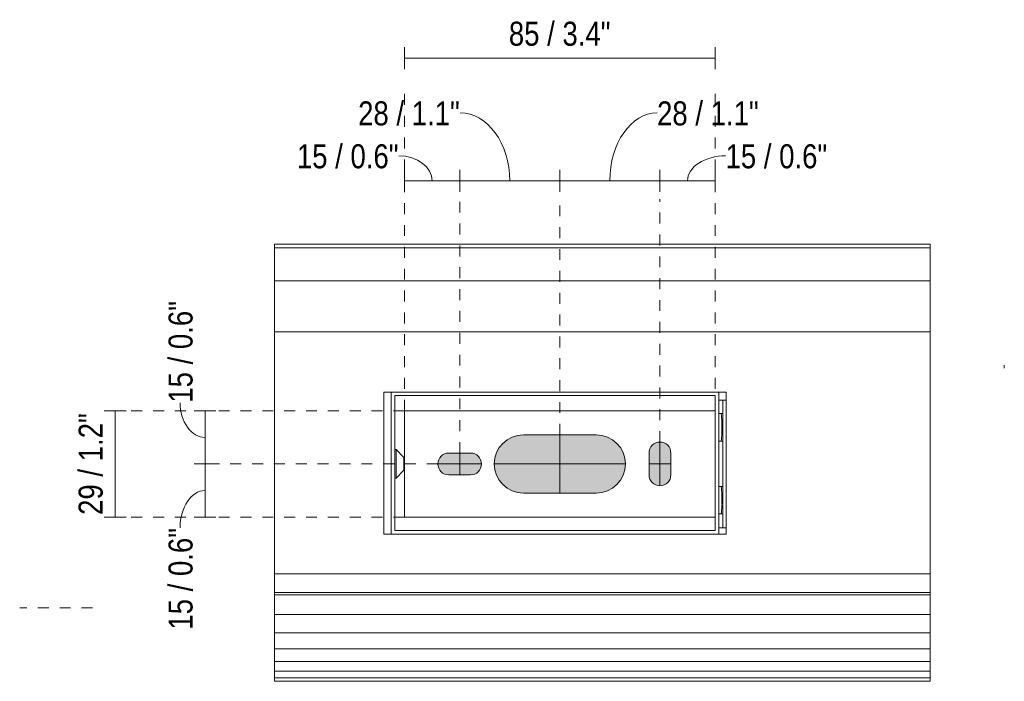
# Model space of a CAD drawing. Header units: millimetres. Extents: x -3409 to -2316, y 303 to 6766.
# Tile 9 of 10: x -2586 to -2316, y 451 to 633. Entities that reach past the tile are written whole.
import ezdxf

# ---------------------------------------------------------------- set-up
doc = ezdxf.new("R2010")
doc.units = ezdxf.units.MM
doc.linetypes.add('Dash', pattern=[6, 3, -3])
for name, color, linetype, lineweight in [('Cotas', 7, 'Continuous', 9), ('Cotas-3', 7, 'Continuous', 9), ('Elementos de detalle', 7, 'Continuous', 9), ('Lighthing Fixture Detail Wide Black', 7, 'Continuous', 20), ('Lighthing Fixture Dim Black SOL', 7, 'Continuous', 9), ('Luminarias', 7, 'Continuous', 20)]:
    doc.layers.add(name, color=color, linetype=linetype, lineweight=lineweight)
doc.layers.add('Lighthing Fixture Dim Grey Dash', color=7, linetype='Dash', lineweight=9, true_color=0xd2d2d2)
doc.styles.add('Arial Narrow', font='ARIALN.TTF', dxfattribs={"height": 6.6})
doc.dimstyles.new('FARO_-_2_2mm_Arial_Narrow_mm_Inch_Left', dxfattribs={"dimscale": 304.8, "dimtxt": 6.754644, "dimasz": 0, "dimexe": 0.009843, "dimexo": 0.0625, "dimgap": 0.004921, "dimtad": 1, "dimdec": 0, "dimzin": 0, "dimdsep": 46, "dimtxsty": 'Arial Narrow', "dimblk1": 'NONE', "dimblk2": 'NONE', "dimsah": 1, "dimcen": 0.09, "dimadec": 0, "dimazin": 0, "dimtfac": 1, "dimtdec": 4, "dimtix": 1, "dimtmove": 0, "dimatfit": 3, "dimfxl": 0.009843, "dimfxlon": 1, "dimtvp": 1, "dimtolj": 1, "dimtzin": 0, "dimarcsym": 2})
doc.dimstyles.new('FARO_-_2_2mm_Arial_Narrow_mm_Inch_Left_1', dxfattribs={"dimscale": 304.8, "dimtxt": 6.754644, "dimasz": 0, "dimexe": 0.009843, "dimexo": 0.0625, "dimgap": 0.004921, "dimtad": 1, "dimdec": 0, "dimzin": 0, "dimdsep": 46, "dimtxsty": 'Arial Narrow', "dimblk1": 'NONE', "dimblk2": 'NONE', "dimsah": 1, "dimcen": 0.09, "dimadec": 0, "dimazin": 0, "dimtfac": 1, "dimtdec": 4, "dimtix": 1, "dimtmove": 1, "dimatfit": 3, "dimfxl": 0.009843, "dimfxlon": 1, "dimtvp": 1, "dimtolj": 1, "dimtzin": 0, "dimarcsym": 2})
doc.dimstyles.new('FARO_-_2_2mm_Arial_Narrow_mm_Inch_Right_1', dxfattribs={"dimscale": 304.8, "dimtxt": 6.754644, "dimasz": 0, "dimexe": 0.009843, "dimexo": 0.0625, "dimgap": 0.004921, "dimtad": 1, "dimdec": 0, "dimzin": 0, "dimdsep": 46, "dimtxsty": 'Arial Narrow', "dimblk1": 'NONE', "dimblk2": 'NONE', "dimsah": 1, "dimcen": 0.09, "dimadec": 0, "dimazin": 0, "dimtfac": 1, "dimtdec": 4, "dimtix": 1, "dimtmove": 1, "dimatfit": 3, "dimfxl": 0.009843, "dimfxlon": 1, "dimtvp": 1, "dimtolj": 1, "dimtzin": 0, "dimarcsym": 2})

# ---------------------------------------------------------------- blocks, each defined once
blk = doc.blocks.new('63435 - 63420 MILO 280 White wall lamp-595160-Alzado_PDF Fixing')
at = {"layer": 'Luminarias', "color": 9, "true_color": 0xc0c0c0}
for p, q in [((6439.5, 570), (6439.5, 570.99)), ((6439.5, 570.99), (6619.5, 570.99)), ((6619.5, 570.99), (6619.5, 570)), ((6439.5, 570), (6439.5, 560.98)), ((6439.5, 570), (6619.5, 570)), ((6619.5, 560.98), (6619.5, 570)), ((6439.5, 560.98), (6619.5, 560.98)), ((6439.5, 547.02), (6439.5, 560.98)), ((6619.5, 560.98), (6619.5, 547.02)), ((6439.5, 497.75), (6439.5, 547)), ((6619.5, 547), (6439.5, 547)), ((6619.5, 547), (6619.5, 497.75)), ((6469.5, 497.75), (6469.5, 530.44)), ((6469.5, 530.44), (6563.5, 530.44)), ((6471.5, 530.44), (6471.5, 491.44)), ((6561.5, 491.44), (6561.5, 530.44)), ((6563.5, 530.44), (6563.5, 497.75)), ((6472.5, 529.44), (6560.5, 529.44)), ((6472.5, 492.44), (6472.5, 529.44)), ((6560.5, 529.44), (6560.5, 492.44)), ((6561.5, 528.19), (6562.63, 528.19)), ((6563.47, 528.19), (6562.63, 528.19)), ((6562.63, 493.19), (6562.63, 528.19)), ((6475.14, 525.29), (6560.5, 525.29)), ((6475.14, 496.08), (6475.14, 525.29)), ((6560.5, 496.08), (6560.5, 525.29)), ((6562.68, 524.5), (6561.51, 524.5)), ((6561.51, 516.95), (6562.68, 516.95)), ((6471.5, 514.62), (6471.46, 514.62)), ((6472.86, 514.62), (6472.5, 514.62)), ((6475, 512.48), (6472.86, 514.62)), ((6472.86, 510.72), (6472.86, 514.62)), ((6475.14, 512.48), (6475, 512.48)), ((6475, 510.72), (6475, 512.48)), ((6472.86, 506.82), (6472.86, 510.72)), ((6472.86, 506.82), (6475, 508.97)), ((6475, 508.97), (6475, 510.72)), ((6475, 508.97), (6475.14, 508.97)), ((6471.46, 506.82), (6471.5, 506.82)), ((6472.5, 506.82), (6472.86, 506.82)), ((6562.68, 504.5), (6561.51, 504.5)), ((6439.5, 497.75), (6439.5, 480.53)), ((6469.5, 497.75), (6469.5, 491.44)), ((6563.5, 491.44), (6563.5, 497.75)), ((6619.5, 480.53), (6619.5, 497.75)), ((6560.5, 496.08), (6475.14, 496.08)), ((6561.51, 496.95), (6562.68, 496.95)), ((6562.04, 496.93), (6562.04, 496.93)), ((6560.5, 492.44), (6472.5, 492.44)), ((6562.63, 493.19), (6561.5, 493.19)), ((6562.63, 493.19), (6563.47, 493.19)), ((6471.5, 491.44), (6469.5, 491.44)), ((6471.5, 491.44), (6561.5, 491.44)), ((6563.5, 491.44), (6561.5, 491.44)), ((6439.5, 475.4), (6439.5, 480.53)), ((6439.5, 480.53), (6619.5, 480.53)), ((6619.5, 480.53), (6619.5, 475.4)), ((6439.5, 474.75), (6439.5, 475.4)), ((6439.5, 475.4), (6619.5, 475.4)), ((6439.5, 469.32), (6439.5, 474.75)), ((6439.5, 474.75), (6619.5, 474.75)), ((6619.5, 475.4), (6619.5, 474.75)), ((6619.5, 474.75), (6619.5, 469.32)), ((6439.5, 464.35), (6439.5, 469.32)), ((6439.5, 469.32), (6619.5, 469.32)), ((6619.5, 469.32), (6619.5, 464.35)), ((6439.5, 459.9), (6439.5, 464.35)), ((6439.5, 464.35), (6619.5, 464.35)), ((6619.5, 464.35), (6619.5, 459.9)), ((6439.5, 456.41), (6439.5, 459.9)), ((6439.5, 459.9), (6619.5, 459.9)), ((6619.5, 459.9), (6619.5, 456.41)), ((6439.5, 453.8), (6439.5, 456.41)), ((6439.5, 456.41), (6619.5, 456.41)), ((6619.5, 456.41), (6619.5, 453.8)), ((6439.5, 451.92), (6439.5, 453.84)), ((6439.5, 453.8), (6619.5, 453.8)), ((6439.5, 451.01), (6439.5, 451.93)), ((6439.5, 451.92), (6619.5, 451.92)), ((6619.5, 453.84), (6619.5, 451.92)), ((6619.5, 451.93), (6619.5, 451.01)), ((6439.5, 451.01), (6619.5, 451.01))]:
    blk.add_line(p, q, dxfattribs=at)
at = {"layer": 'Luminarias', "color": 9, "true_color": 0xc0c0c0, "flags": 128}
for points in [[(6562.04, 524.53), (6562.11, 524.42), (6562.18, 524.09), (6562.24, 523.57), (6562.29, 522.89), (6562.32, 522.08), (6562.34, 521.19), (6562.34, 520.27), (6562.32, 519.38), (6562.29, 518.57), (6562.24, 517.88), (6562.18, 517.36), (6562.11, 517.04), (6562.04, 516.93)], [(6562.04, 504.53), (6562.11, 504.42), (6562.18, 504.09), (6562.24, 503.57), (6562.25, 503.45)], [(6562.25, 503.41), (6562.29, 502.89), (6562.32, 502.08), (6562.34, 501.19), (6562.34, 500.27), (6562.33, 499.75)], [(6562.33, 499.53), (6562.32, 499.38), (6562.29, 498.57), (6562.24, 497.88), (6562.18, 497.36), (6562.11, 497.04), (6562.04, 496.93)]]:
    blk.add_lwpolyline(points, dxfattribs=at)
blk = doc.blocks.new('DIMBLOCK4-Alzado_PDF Fixing')
at = {"layer": 'Cotas-3', "color": 251, "true_color": 0x5b5b5b}
for p, q in [((-2480.38, 622.08), (-2480.38, 625.08)), ((-2395.03, 622.08), (-2395.03, 625.08)), ((-2480.38, 622.08), (-2395.03, 622.08)), ((-2480.38, 622.08), (-2480.38, 619.08)), ((-2395.03, 622.08), (-2395.03, 619.08))]:
    blk.add_line(p, q, dxfattribs=at)
at = {"layer": 'Cotas-3', "color": 0, "insert": (-2451.69, 632.11), "char_height": 6.6, "width": 33.5802, "attachment_point": 1, "line_spacing_factor": 0.974696, "style": 'Arial Narrow'}
blk.add_mtext('85 / 3.4"', dxfattribs=at)
blk = doc.blocks.new('_None')
blk = doc.blocks.new('DIMBLOCK5-Alzado_PDF Fixing')
at = {"layer": 'Cotas-3', "color": 251, "true_color": 0x5b5b5b}
for p, q in [((-2480.38, 588.43), (-2480.38, 591.43)), ((-2465.2, 588.43), (-2465.2, 591.43)), ((-2480.38, 588.43), (-2465.2, 588.43)), ((-2480.38, 588.43), (-2480.38, 585.43)), ((-2465.2, 588.43), (-2465.2, 585.43))]:
    blk.add_line(p, q, dxfattribs=at)
blk.add_ellipse((-2481.91, 588.43), major_axis=(9.12, 0), ratio=0.752044, start_param=0, end_param=1.570796, dxfattribs=at)
at = {"layer": 'Cotas-3', "color": 0, "insert": (-2509.9, 598.46), "char_height": 6.6, "width": 33.5802, "attachment_point": 1, "line_spacing_factor": 0.974696, "style": 'Arial Narrow'}
blk.add_mtext('15 / 0.6"', dxfattribs=at)
blk = doc.blocks.new('DIMBLOCK6-Alzado_PDF Fixing')
at = {"layer": 'Cotas-3', "color": 251, "true_color": 0x5b5b5b}
for p, q in [((-2465.2, 588.43), (-2465.2, 591.43)), ((-2437.7, 588.43), (-2437.7, 591.43)), ((-2465.2, 588.43), (-2437.7, 588.43)), ((-2465.2, 588.43), (-2465.2, 585.43)), ((-2437.7, 588.43), (-2437.7, 585.43))]:
    blk.add_line(p, q, dxfattribs=at)
blk.add_ellipse((-2465.09, 588.43), major_axis=(0, 18.64), ratio=0.731762, start_param=4.712389, end_param=6.283185, dxfattribs=at)
at = {"layer": 'Cotas-3', "color": 0, "insert": (-2493.08, 610.24), "char_height": 6.6, "width": 33.5802, "attachment_point": 1, "line_spacing_factor": 0.974696, "style": 'Arial Narrow'}
blk.add_mtext('28 / 1.1"', dxfattribs=at)
blk = doc.blocks.new('DIMBLOCK7-Alzado_PDF Fixing')
at = {"layer": 'Cotas-3', "color": 251, "true_color": 0x5b5b5b}
for p, q in [((-2437.7, 588.43), (-2437.7, 591.43)), ((-2410.2, 588.43), (-2410.2, 591.43)), ((-2437.7, 588.43), (-2410.2, 588.43)), ((-2437.7, 588.43), (-2437.7, 585.43)), ((-2410.2, 588.43), (-2410.2, 585.43))]:
    blk.add_line(p, q, dxfattribs=at)
blk.add_ellipse((-2410.99, 588.43), major_axis=(0, 18.64), ratio=0.695551, start_param=0, end_param=1.570796, dxfattribs=at)
at = {"layer": 'Cotas-3', "color": 0, "insert": (-2410.99, 610.24), "char_height": 6.6, "width": 33.5802, "attachment_point": 1, "line_spacing_factor": 0.974696, "style": 'Arial Narrow'}
blk.add_mtext('28 / 1.1"', dxfattribs=at)
blk = doc.blocks.new('DIMBLOCK8-Alzado_PDF Fixing')
at = {"layer": 'Cotas-3', "color": 251, "true_color": 0x5b5b5b}
for p, q in [((-2410.2, 588.43), (-2410.2, 591.43)), ((-2395.03, 588.43), (-2395.03, 591.43)), ((-2410.2, 588.43), (-2395.03, 588.43)), ((-2410.2, 588.43), (-2410.2, 585.43)), ((-2395.03, 588.43), (-2395.03, 585.43))]:
    blk.add_line(p, q, dxfattribs=at)
blk.add_ellipse((-2392.18, 588.43), major_axis=(10.43, 0), ratio=0.657832, start_param=1.570796, end_param=3.141593, dxfattribs=at)
at = {"layer": 'Cotas-3', "color": 0, "insert": (-2392.18, 598.46), "char_height": 6.6, "width": 33.5802, "attachment_point": 1, "line_spacing_factor": 0.974696, "style": 'Arial Narrow'}
blk.add_mtext('15 / 0.6"', dxfattribs=at)
blk = doc.blocks.new('DIMBLOCK9-Alzado_PDF Fixing')
at = {"layer": 'Cotas-3', "color": 251, "true_color": 0x5b5b5b}
for p, q in [((-2535.12, 525.29), (-2538.12, 525.29)), ((-2535.12, 525.29), (-2535.12, 510.69)), ((-2535.12, 525.29), (-2532.12, 525.29)), ((-2535.12, 510.69), (-2538.12, 510.69)), ((-2535.12, 510.69), (-2532.12, 510.69))]:
    blk.add_line(p, q, dxfattribs=at)
blk.add_ellipse((-2535.12, 527.51), major_axis=(0, 9.52), ratio=0.720907, start_param=1.570796, end_param=3.141593, dxfattribs=at)
at = {"layer": 'Cotas-3', "color": 0, "insert": (-2545.15, 527.51), "char_height": 6.6, "width": 33.5802, "attachment_point": 1, "rotation": 90, "line_spacing_factor": 0.974696, "style": 'Arial Narrow'}
blk.add_mtext('15 / 0.6"', dxfattribs=at)
blk = doc.blocks.new('DIMBLOCK10-Alzado_PDF Fixing')
at = {"layer": 'Cotas-3', "color": 251, "true_color": 0x5b5b5b}
for p, q in [((-2535.12, 510.69), (-2538.12, 510.69)), ((-2535.12, 510.69), (-2535.12, 496.08)), ((-2535.12, 510.69), (-2532.12, 510.69)), ((-2535.12, 496.08), (-2538.12, 496.08)), ((-2535.12, 496.08), (-2532.12, 496.08))]:
    blk.add_line(p, q, dxfattribs=at)
blk.add_ellipse((-2535.12, 493.18), major_axis=(0, 10.2), ratio=0.67231, start_param=0, end_param=1.570796, dxfattribs=at)
at = {"layer": 'Cotas-3', "color": 0, "insert": (-2545.15, 465.2), "char_height": 6.6, "width": 33.5802, "attachment_point": 1, "rotation": 90, "line_spacing_factor": 0.974696, "style": 'Arial Narrow'}
blk.add_mtext('15 / 0.6"', dxfattribs=at)
blk = doc.blocks.new('DIMBLOCK11-Alzado_PDF Fixing')
at = {"layer": 'Cotas-3', "color": 251, "true_color": 0x5b5b5b}
for p, q in [((-2559.81, 525.29), (-2562.81, 525.29)), ((-2559.81, 525.29), (-2559.81, 496.08)), ((-2559.81, 525.29), (-2556.81, 525.29)), ((-2559.81, 496.08), (-2562.81, 496.08)), ((-2559.81, 496.08), (-2556.81, 496.08))]:
    blk.add_line(p, q, dxfattribs=at)
at = {"layer": 'Cotas-3', "color": 0, "insert": (-2569.84, 496.7), "char_height": 6.6, "width": 33.5802, "attachment_point": 1, "rotation": 90, "line_spacing_factor": 0.974696, "style": 'Arial Narrow'}
blk.add_mtext('29 / 1.2"', dxfattribs=at)

msp = doc.modelspace()

# ---------------------------------------------------------------- hatches: boundary and pattern name
at = {"layer": 'Elementos de detalle', "true_color": 0xc0c0c0}
h = msp.add_hatch(color=9, dxfattribs=at)
h.paths.add_polyline_path([(-2439.26, 502.69), (-2427.7, 502.69), (-2425.63, 502.96), (-2423.7, 503.76), (-2422.05, 505.03), (-2420.77, 506.69), (-2419.98, 508.62), (-2419.7, 510.69), (-2419.98, 512.76), (-2420.77, 514.69), (-2422.05, 516.35), (-2423.7, 517.62), (-2425.63, 518.42), (-2427.7, 518.69), (-2447.7, 518.69), (-2449.77, 518.42), (-2451.7, 517.62), (-2453.36, 516.35), (-2454.63, 514.69), (-2455.43, 512.76), (-2455.7, 510.69), (-2455.43, 508.62), (-2454.63, 506.69), (-2453.36, 505.03), (-2451.7, 503.76), (-2449.77, 502.96), (-2447.7, 502.69)])
h.paths.add_polyline_path([(-2410.2, 504.69), (-2409.43, 504.79), (-2408.7, 505.09), (-2408.08, 505.57), (-2407.6, 506.19), (-2407.31, 506.91), (-2407.2, 507.69), (-2407.2, 513.69), (-2407.31, 514.47), (-2407.6, 515.19), (-2408.08, 515.81), (-2408.7, 516.29), (-2409.43, 516.59), (-2410.2, 516.69), (-2410.98, 516.59), (-2411.7, 516.29), (-2412.32, 515.81), (-2412.82, 515.15), (-2413.1, 514.47), (-2413.2, 513.69), (-2413.2, 507.69), (-2413.1, 506.91), (-2412.8, 506.19), (-2412.32, 505.57), (-2411.7, 505.09), (-2410.98, 504.79), (-2410.6, 504.74)])
h.paths.add_polyline_path([(-2466.03, 507.69), (-2462.2, 507.69), (-2461.43, 507.79), (-2460.68, 508.11), (-2460.08, 508.57), (-2459.6, 509.19), (-2459.3, 509.94), (-2459.2, 510.69), (-2459.31, 511.47), (-2459.6, 512.19), (-2460.08, 512.81), (-2460.7, 513.29), (-2461.43, 513.59), (-2462.2, 513.69), (-2468.2, 513.69), (-2468.98, 513.59), (-2469.7, 513.29), (-2470.32, 512.81), (-2470.8, 512.19), (-2471.1, 511.47), (-2471.2, 510.69), (-2471.1, 509.91), (-2470.8, 509.19), (-2470.32, 508.57), (-2469.7, 508.09), (-2468.98, 507.79), (-2468.2, 507.69)])

# ---------------------------------------------------------------- linework, layer by layer
at = {"layer": 'Lighthing Fixture Detail Wide Black'}
for p, q in [((-2315.63, 537.77), (-2315.63, 536.98)), ((-2427.7, 518.69), (-2447.7, 518.69)), ((-2462.2, 513.69), (-2468.2, 513.69)), ((-2413.2, 513.69), (-2413.2, 507.69)), ((-2407.2, 507.69), (-2407.2, 513.69)), ((-2468.2, 507.69), (-2462.2, 507.69)), ((-2447.7, 502.69), (-2427.7, 502.69))]:
    msp.add_line(p, q, dxfattribs=at)
for centre, radius, start, end in [((-2447.7, 510.69), 8, 90, 270), ((-2427.7, 510.69), 8, 270, 90), ((-2410.2, 513.69), 3, 0, 180), ((-2468.2, 510.69), 3, 90, 270), ((-2462.2, 510.69), 3, 270, 90), ((-2410.2, 507.69), 3, 180, 360)]:
    msp.add_arc(centre, radius, start, end, dxfattribs=at)
at = {"layer": 'Lighthing Fixture Dim Black SOL'}
for p, q in [((-2484.03, 530.44), (-2394.03, 530.44)), ((-2484.03, 491.44), (-2484.03, 530.44)), ((-2394.03, 530.44), (-2394.03, 491.44)), ((-2483.03, 529.44), (-2395.03, 529.44)), ((-2483.03, 492.44), (-2483.03, 529.44)), ((-2395.03, 529.44), (-2395.03, 492.44)), ((-2480.38, 525.29), (-2395.03, 525.29)), ((-2480.38, 496.08), (-2480.38, 525.29)), ((-2395.03, 525.29), (-2395.03, 496.08)), ((-2437.7, 518.69), (-2437.7, 502.69)), ((-2410.2, 516.69), (-2410.2, 504.69)), ((-2465.2, 513.69), (-2465.2, 507.69)), ((-2471.2, 510.69), (-2459.2, 510.69)), ((-2455.7, 510.69), (-2419.7, 510.69)), ((-2413.2, 510.69), (-2407.2, 510.69)), ((-2395.03, 496.08), (-2480.38, 496.08)), ((-2395.03, 492.44), (-2483.03, 492.44)), ((-2394.03, 491.44), (-2484.03, 491.44))]:
    msp.add_line(p, q, dxfattribs=at)
at = {"layer": 'Lighthing Fixture Dim Grey Dash'}
for p, q in [((-2480.38, 525.29), (-2480.38, 614.02)), ((-2395.03, 525.29), (-2395.03, 614.02)), ((-2465.2, 513.69), (-2465.2, 583.39)), ((-2437.7, 518.69), (-2437.7, 583.39)), ((-2410.2, 516.69), (-2410.2, 583.39)), ((-2480.38, 525.29), (-2555.38, 525.29)), ((-2471.2, 510.69), (-2535.38, 510.69)), ((-2480.38, 496.08), (-2555.38, 496.08)), ((-2566.03, 471.19), (-2586.03, 471.19))]:
    msp.add_line(p, q, dxfattribs=at)

# ---------------------------------------------------------------- block references
at = {"layer": 'Luminarias', "color": 9, "true_color": 0xc0c0c0}
msp.add_blockref('63435 - 63420 MILO 280 White wall lamp-595160-Alzado_PDF Fixing', (-8955.52, 0), dxfattribs=at)

# ---------------------------------------------------------------- dimensions: what is measured, and where the dimension line sits
at = {"layer": 'Cotas', "color": 251, "true_color": 0x5b5b5b}
dim = msp.add_linear_dim(base=(-2395.03, 622.08), p1=(-2480.38, 619.08), p2=(-2395.03, 619.08), dimstyle='FARO_-_2_2mm_Arial_Narrow_mm_Inch_Left', override={"dimpost": '<>', "dimfxl": 85.355103}, dxfattribs=at)
dim.commit()
dim.dimension.update_dxf_attribs({"geometry": 'DIMBLOCK4-Alzado_PDF Fixing', "text_midpoint": (-2437.7, 627.85)})
for base, p1, p2, override, picture, middle in [((-2437.70292051, 588.42970166), (-2465.20292051, 585.42970166), (-2437.70292051, 585.42970166), {"dimpost": '<>', "dimfxl": 27.5}, 'DIMBLOCK6-Alzado_PDF Fixing', (-2476.28565323, 605.83777908)), ((-2410.20292051, 588.42970166), (-2437.70292051, 585.42970166), (-2410.20292051, 585.42970166), {"dimpost": '<>', "dimfxl": 27.5}, 'DIMBLOCK7-Alzado_PDF Fixing', (-2394.19841487, 605.83777908)), ((-2465.2, 588.43), (-2480.38, 585.43), (-2465.2, 585.43), {"dimpost": '<>', "dimfxl": 15.177552}, 'DIMBLOCK5-Alzado_PDF Fixing', (-2493.11, 594.06)), ((-2395.03, 588.43), (-2410.2, 585.43), (-2395.03, 585.43), {"dimpost": '<>', "dimfxl": 15.177552}, 'DIMBLOCK8-Alzado_PDF Fixing', (-2375.39, 594.06))]:
    dim = msp.add_linear_dim(base=base, p1=p1, p2=p2, dimstyle='FARO_-_2_2mm_Arial_Narrow_mm_Inch_Right_1', override=override, dxfattribs=at)
    dim.commit()
    dim.dimension.update_dxf_attribs({"geometry": picture, "text_midpoint": middle, "dimtype": 160})
for base, p1, p2, picture, middle in [((-2535.12, 510.69), (-2538.12, 525.29), (-2538.12, 510.69), 'DIMBLOCK9-Alzado_PDF Fixing', (-2540.75, 544.3)), ((-2535.12, 496.08), (-2538.12, 510.69), (-2538.12, 496.08), 'DIMBLOCK10-Alzado_PDF Fixing', (-2540.75, 481.99))]:
    dim = msp.add_linear_dim(base=base, p1=p1, p2=p2, angle=90, dimstyle='FARO_-_2_2mm_Arial_Narrow_mm_Inch_Left_1', override={"dimpost": '<>', "dimfxl": 14.6054}, dxfattribs=at)
    dim.commit()
    dim.dimension.update_dxf_attribs({"geometry": picture, "text_midpoint": middle, "dimtype": 160, "text_rotation": 90})
dim = msp.add_linear_dim(base=(-2559.81, 496.08), p1=(-2556.81, 525.29), p2=(-2556.81, 496.08), angle=90, dimstyle='FARO_-_2_2mm_Arial_Narrow_mm_Inch_Left', override={"dimpost": '<>', "dimfxl": 29.210801}, dxfattribs=at)
dim.commit()
dim.dimension.update_dxf_attribs({"geometry": 'DIMBLOCK11-Alzado_PDF Fixing', "text_midpoint": (-2565.58, 510.69)})

doc.saveas('drawing.dxf')
